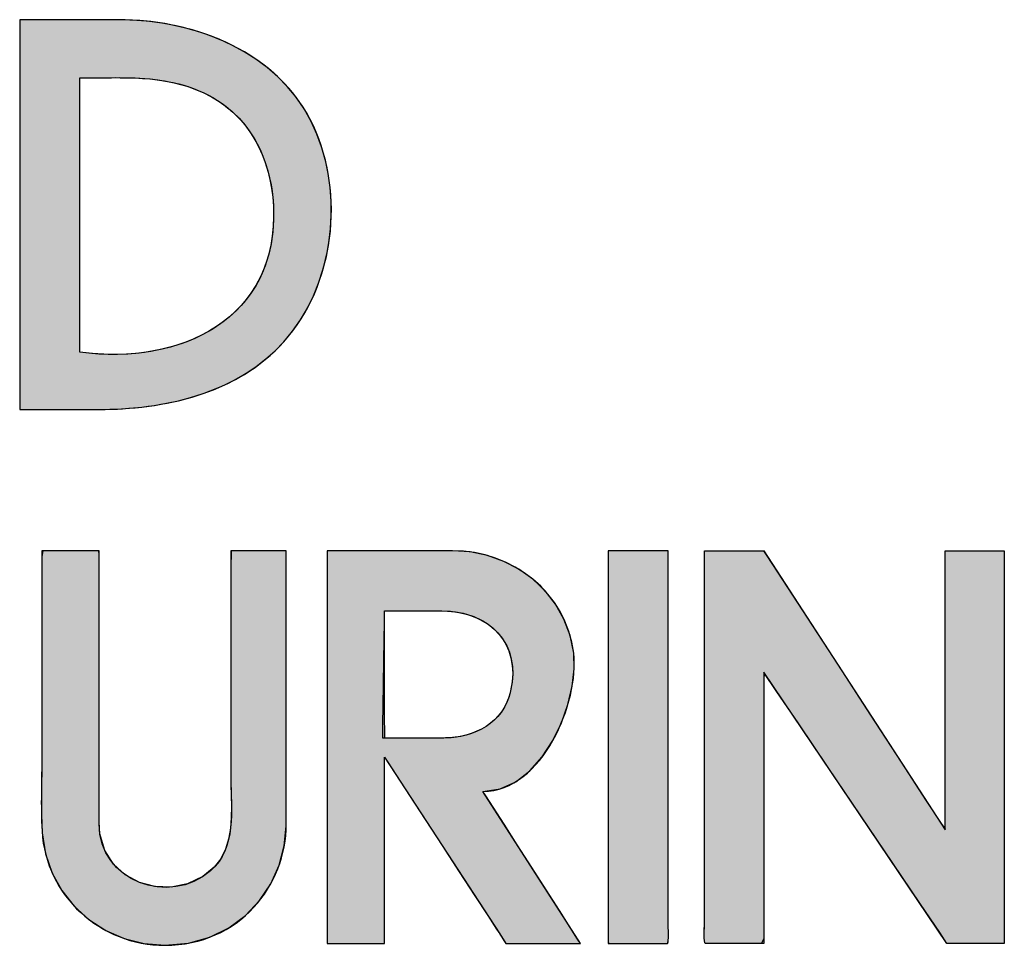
# Model space of a CAD drawing. Header units: inches. Extents: x 0 to 52.8, y 0 to 39.5.
# Tile 8 of 11: x 48.9 to 51, y 3.1 to 5.1. Entities that reach past the tile are written whole.
import ezdxf

# ---------------------------------------------------------------- set-up
doc = ezdxf.new("R2010")
doc.units = ezdxf.units.IN
doc.header["$MEASUREMENT"] = 0
doc.layers.add('Default', color=7, linetype='Continuous')

# ---------------------------------------------------------------- blocks, each defined once
blk = doc.blocks.new('block_2')
at = {"layer": 'Default', "linetype": 'Continuous'}
for points in [[(0.48348, 0.0069), (0.49641, 0.00805), (0.50815, 0.01135), (0.51863, 0.01652), (0.52775, 0.02332), (0.53543, 0.03147), (0.54159, 0.04072), (0.54614, 0.05081), (0.549, 0.06148), (0.55008, 0.07247), (0.55009, 0.07768), (0.55009, 0.09055), (0.55009, 0.10973), (0.55009, 0.13283), (0.55009, 0.15746), (0.55009, 0.18121), (0.55009, 0.2017), (0.55009, 0.21652), (0.55009, 0.22329), (0.54939, 0.22347), (0.54693, 0.22347), (0.54313, 0.22347), (0.5385, 0.22347), (0.53351, 0.22347), (0.52866, 0.22347), (0.52442, 0.22347), (0.52129, 0.22347), (0.51975, 0.22347), (0.51967, 0.21349), (0.51967, 0.19976), (0.51967, 0.18603), (0.51967, 0.1723), (0.51967, 0.15858), (0.51967, 0.14485), (0.51967, 0.13112), (0.51967, 0.11739), (0.51967, 0.10367), (0.51971, 0.09503), (0.51986, 0.08912), (0.51998, 0.08307), (0.5199, 0.07699), (0.51944, 0.07098), (0.51845, 0.06515), (0.51676, 0.0596), (0.51419, 0.05444), (0.51059, 0.04976), (0.50432, 0.04464), (0.49589, 0.04061), (0.48697, 0.03882), (0.478, 0.03913), (0.46943, 0.04143), (0.46167, 0.04559), (0.45517, 0.05149), (0.45037, 0.059), (0.4477, 0.06799), (0.44729, 0.07457), (0.44729, 0.08377), (0.44729, 0.10038), (0.44729, 0.12199), (0.44729, 0.14623), (0.44729, 0.17067), (0.44729, 0.19294), (0.44729, 0.21064), (0.44729, 0.22137), (0.44715, 0.22347), (0.44538, 0.22347), (0.44202, 0.22347), (0.43757, 0.22347), (0.43252, 0.22347), (0.42737, 0.22347), (0.42264, 0.22347), (0.41883, 0.22347), (0.41642, 0.22347), (0.41585, 0.22011), (0.41585, 0.20779), (0.41585, 0.19546), (0.41585, 0.18314), (0.41585, 0.17082), (0.41585, 0.1585), (0.41585, 0.14618), (0.41585, 0.13386), (0.41585, 0.12154), (0.41585, 0.11062), (0.41582, 0.10604), (0.41577, 0.10144), (0.4157, 0.09683), (0.41563, 0.09222), (0.41559, 0.0876), (0.41559, 0.08299), (0.41564, 0.07838), (0.41577, 0.07379), (0.41603, 0.06855), (0.41788, 0.05716), (0.42156, 0.04656), (0.42688, 0.03691), (0.43368, 0.02834), (0.44176, 0.02101), (0.45097, 0.01505), (0.4611, 0.01062), (0.472, 0.00785)], [(0.75986, 0.22347), (0.75952, 0.22347), (0.75855, 0.22347), (0.75703, 0.22347), (0.75506, 0.22347), (0.75272, 0.22347), (0.75009, 0.22347), (0.74727, 0.22347), (0.74432, 0.22347), (0.74135, 0.22347), (0.73844, 0.22347), (0.73567, 0.22347), (0.73313, 0.22347), (0.7309, 0.22347), (0.72907, 0.22347), (0.72773, 0.22347), (0.72696, 0.22347), (0.72681, 0.22321), (0.72681, 0.21955), (0.72681, 0.21198), (0.72681, 0.20106), (0.72681, 0.18734), (0.72681, 0.17139), (0.72681, 0.15376), (0.72681, 0.13502), (0.72681, 0.11571), (0.72681, 0.09641), (0.72681, 0.07766), (0.72681, 0.06004), (0.72681, 0.04409), (0.72681, 0.03037), (0.72681, 0.01944), (0.72681, 0.01187), (0.72681, 0.00821), (0.72811, 0.00795), (0.73007, 0.00795), (0.73203, 0.00795), (0.734, 0.00795), (0.73596, 0.00795), (0.73792, 0.00795), (0.73988, 0.00795), (0.74184, 0.00795), (0.7438, 0.00795), (0.74576, 0.00795), (0.74772, 0.00795), (0.74968, 0.00795), (0.75164, 0.00795), (0.75361, 0.00795), (0.75557, 0.00795), (0.75753, 0.00795), (0.75949, 0.00795), (0.75963, 0.00806), (0.75974, 0.00834), (0.75982, 0.00879), (0.75989, 0.00937), (0.75993, 0.01007), (0.75996, 0.01085), (0.75998, 0.01171), (0.75998, 0.0126), (0.75998, 0.01352), (0.75997, 0.01443), (0.75995, 0.01531), (0.75993, 0.01614), (0.75991, 0.01689), (0.75989, 0.01755), (0.75987, 0.01808), (0.75986, 0.01846), (0.75986, 0.02007), (0.75986, 0.02442), (0.75986, 0.02876), (0.75986, 0.03311), (0.75986, 0.03745), (0.75986, 0.0418), (0.75986, 0.04614), (0.75986, 0.05049), (0.75986, 0.05483), (0.75986, 0.05918), (0.75986, 0.06352), (0.75986, 0.06787), (0.75986, 0.07222), (0.75986, 0.07656), (0.75986, 0.08091), (0.75986, 0.08525), (0.75986, 0.0896), (0.75986, 0.09634), (0.75986, 0.10429), (0.75986, 0.11223), (0.75986, 0.12018), (0.75986, 0.12812), (0.75986, 0.13607), (0.75986, 0.14401), (0.75986, 0.15196), (0.75986, 0.1599), (0.75986, 0.16785), (0.75986, 0.17579), (0.75986, 0.18374), (0.75986, 0.19168), (0.75986, 0.19963), (0.75986, 0.20758), (0.75986, 0.21552)], [(0.77977, 0.22347), (0.77977, 0.20757), (0.77977, 0.19168), (0.77977, 0.17579), (0.77977, 0.1599), (0.77977, 0.144), (0.77977, 0.12811), (0.77977, 0.11222), (0.77977, 0.09633), (0.77977, 0.08524), (0.77977, 0.07655), (0.77977, 0.06786), (0.77977, 0.05917), (0.77977, 0.05048), (0.77977, 0.04179), (0.77977, 0.03309), (0.77977, 0.0244), (0.77977, 0.01844), (0.77975, 0.01753), (0.77971, 0.01613), (0.77967, 0.01442), (0.77966, 0.01259), (0.77969, 0.01084), (0.77976, 0.00935), (0.77991, 0.00832), (0.78015, 0.00793), (0.78401, 0.00793), (0.78787, 0.00793), (0.79172, 0.00793), (0.79558, 0.00793), (0.79944, 0.00793), (0.8033, 0.00793), (0.80716, 0.00793), (0.81102, 0.00793), (0.81231, 0.01064), (0.81231, 0.02342), (0.81231, 0.04392), (0.81231, 0.06906), (0.81231, 0.09574), (0.81231, 0.12087), (0.81231, 0.14137), (0.81231, 0.15415), (0.81278, 0.15616), (0.81922, 0.14664), (0.83157, 0.12837), (0.84775, 0.10444), (0.86566, 0.07793), (0.88323, 0.05194), (0.89837, 0.02955), (0.90898, 0.01385), (0.91298, 0.00793), (0.91423, 0.00793), (0.91755, 0.00793), (0.92228, 0.00793), (0.92777, 0.00793), (0.93338, 0.00793), (0.93844, 0.00793), (0.9423, 0.00793), (0.94431, 0.00793), (0.94446, 0.01185), (0.94446, 0.03035), (0.94446, 0.06002), (0.94446, 0.0964), (0.94446, 0.13501), (0.94446, 0.17138), (0.94446, 0.20105), (0.94446, 0.21955), (0.94431, 0.22347), (0.94222, 0.22347), (0.93823, 0.22347), (0.933, 0.22347), (0.92721, 0.22347), (0.92152, 0.22347), (0.91663, 0.22347), (0.9132, 0.22347), (0.91191, 0.22347), (0.91191, 0.21738), (0.91191, 0.20124), (0.91191, 0.17823), (0.91191, 0.1515), (0.91191, 0.12425), (0.91191, 0.09964), (0.91191, 0.08086), (0.91191, 0.07107), (0.9101, 0.07314), (0.90155, 0.08628), (0.88784, 0.10736), (0.87103, 0.1332), (0.85319, 0.16063), (0.83638, 0.18647), (0.82267, 0.20755), (0.81412, 0.22069), (0.81216, 0.22347), (0.81008, 0.22347), (0.80609, 0.22347), (0.80086, 0.22347), (0.79507, 0.22347), (0.78939, 0.22347), (0.78449, 0.22347), (0.78106, 0.22347)]]:
    blk.add_hatch(color=7, dxfattribs=at).paths.add_polyline_path(points)
h = blk.add_hatch(color=7, dxfattribs=at)
edge = h.paths.add_edge_path()
edge.add_spline(control_points=[(0.65814, 0.09132), (0.69081, 0.09132), (0.7112, 0.14076), (0.70795, 0.16715), (0.70388, 0.20069), (0.67434, 0.22347), (0.64133, 0.22347)], knot_values=[0, 0, 0, 0, 0.5, 0.5, 0.5, 1, 1, 1, 1], degree=3, periodic=0)
edge.add_spline(control_points=[(0.64133, 0.22347), (0.64133, 0.22347), (0.57265, 0.22347), (0.57265, 0.22347)], knot_values=[0, 0, 0, 0, 1, 1, 1, 1], degree=3, periodic=0)
edge.add_spline(control_points=[(0.57265, 0.22347), (0.57265, 0.22347), (0.57265, 0.00793), (0.57265, 0.00793)], knot_values=[0, 0, 0, 0, 1, 1, 1, 1], degree=3, periodic=0)
edge.add_spline(control_points=[(0.57265, 0.00793), (0.57265, 0.00793), (0.60413, 0.00793), (0.60413, 0.00793)], knot_values=[0, 0, 0, 0, 1, 1, 1, 1], degree=3, periodic=0)
edge.add_spline(control_points=[(0.60413, 0.00793), (0.60413, 0.00793), (0.60413, 0.11018), (0.60413, 0.11018)], knot_values=[0, 0, 0, 0, 1, 1, 1, 1], degree=3, periodic=0)
edge.add_spline(control_points=[(0.60413, 0.11018), (0.60413, 0.11018), (0.66732, 0.01311), (0.66732, 0.01311)], knot_values=[0, 0, 0, 0, 1, 1, 1, 1], degree=3, periodic=0)
edge.add_spline(control_points=[(0.66732, 0.01311), (0.66732, 0.01311), (0.67068, 0.00793), (0.67068, 0.00793)], knot_values=[0, 0, 0, 0, 1, 1, 1, 1], degree=3, periodic=0)
edge.add_spline(control_points=[(0.67068, 0.00793), (0.67068, 0.00793), (0.71164, 0.00793), (0.71164, 0.00793)], knot_values=[0, 0, 0, 0, 1, 1, 1, 1], degree=3, periodic=0)
edge.add_spline(control_points=[(0.71164, 0.00793), (0.71164, 0.00793), (0.65814, 0.09132), (0.65814, 0.09132)], knot_values=[0, 0, 0, 0, 1, 1, 1, 1], degree=3, periodic=0)
edge = h.paths.add_edge_path()
edge.add_spline(control_points=[(0.63555, 0.19042), (0.63555, 0.19042), (0.60413, 0.19042), (0.60413, 0.19042)], knot_values=[0, 0, 0, 0, 1, 1, 1, 1], degree=3, periodic=0)
edge.add_spline(control_points=[(0.60413, 0.19042), (0.60413, 0.19042), (0.60414, 0.1437), (0.60415, 0.12067)], knot_values=[0, 0, 0, 0, 1, 1, 1, 1], degree=3, periodic=0)
edge.add_spline(control_points=[(0.60415, 0.12067), (0.60992, 0.12067), (0.63661, 0.12067), (0.63661, 0.12067)], knot_values=[0, 0, 0, 0, 1, 1, 1, 1], degree=3, periodic=0)
edge.add_spline(control_points=[(0.63661, 0.12067), (0.65344, 0.12067), (0.66945, 0.12906), (0.67333, 0.14655), (0.67333, 0.14656), (0.67334, 0.14656), (0.67334, 0.14657), (0.67919, 0.17309), (0.66128, 0.19042), (0.63555, 0.19042)], knot_values=[0, 0, 0, 0, 0.333333, 0.333333, 0.333333, 0.666667, 0.666667, 0.666667, 1, 1, 1, 1], degree=3, periodic=0)
at = {"layer": 'Default', "color": 7, "linetype": 'Continuous'}
for points in [[(0.48348, 0.0069), (0.49641, 0.00805), (0.50815, 0.01135), (0.51863, 0.01652), (0.52775, 0.02332), (0.53543, 0.03147), (0.54159, 0.04072), (0.54614, 0.05081), (0.549, 0.06148), (0.55008, 0.07247), (0.55009, 0.07768), (0.55009, 0.09055), (0.55009, 0.10973), (0.55009, 0.13283), (0.55009, 0.15746), (0.55009, 0.18121), (0.55009, 0.2017), (0.55009, 0.21652), (0.55009, 0.22329), (0.54939, 0.22347), (0.54693, 0.22347), (0.54313, 0.22347), (0.5385, 0.22347), (0.53351, 0.22347), (0.52866, 0.22347), (0.52442, 0.22347), (0.52129, 0.22347), (0.51975, 0.22347), (0.51967, 0.21349), (0.51967, 0.19976), (0.51967, 0.18603), (0.51967, 0.1723), (0.51967, 0.15858), (0.51967, 0.14485), (0.51967, 0.13112), (0.51967, 0.11739), (0.51967, 0.10367), (0.51971, 0.09503), (0.51986, 0.08912), (0.51998, 0.08307), (0.5199, 0.07699), (0.51944, 0.07098), (0.51845, 0.06515), (0.51676, 0.0596), (0.51419, 0.05444), (0.51059, 0.04976), (0.50432, 0.04464), (0.49589, 0.04061), (0.48697, 0.03882), (0.478, 0.03913), (0.46943, 0.04143), (0.46167, 0.04559), (0.45517, 0.05149), (0.45037, 0.059), (0.4477, 0.06799), (0.44729, 0.07457), (0.44729, 0.08377), (0.44729, 0.10038), (0.44729, 0.12199), (0.44729, 0.14623), (0.44729, 0.17067), (0.44729, 0.19294), (0.44729, 0.21064), (0.44729, 0.22137), (0.44715, 0.22347), (0.44538, 0.22347), (0.44202, 0.22347), (0.43757, 0.22347), (0.43252, 0.22347), (0.42737, 0.22347), (0.42264, 0.22347), (0.41883, 0.22347), (0.41642, 0.22347), (0.41585, 0.22011), (0.41585, 0.20779), (0.41585, 0.19546), (0.41585, 0.18314), (0.41585, 0.17082), (0.41585, 0.1585), (0.41585, 0.14618), (0.41585, 0.13386), (0.41585, 0.12154), (0.41585, 0.11062), (0.41582, 0.10604), (0.41577, 0.10144), (0.4157, 0.09683), (0.41563, 0.09222), (0.41559, 0.0876), (0.41559, 0.08299), (0.41564, 0.07838), (0.41577, 0.07379), (0.41603, 0.06855), (0.41788, 0.05716), (0.42156, 0.04656), (0.42688, 0.03691), (0.43368, 0.02834), (0.44176, 0.02101), (0.45097, 0.01505), (0.4611, 0.01062), (0.472, 0.00785), (0.48348, 0.0069)], [(0.65814, 0.09132), (0.66756, 0.09273), (0.67617, 0.09667), (0.68392, 0.10271), (0.69072, 0.11041), (0.69651, 0.11934), (0.70123, 0.12906), (0.7048, 0.13913), (0.70715, 0.14913), (0.70823, 0.15861), (0.70795, 0.16715), (0.70599, 0.17688), (0.70263, 0.18589), (0.69801, 0.19411), (0.69225, 0.20146), (0.6855, 0.20789), (0.67787, 0.2133), (0.66951, 0.21764), (0.66055, 0.22083), (0.65111, 0.2228), (0.64133, 0.22347), (0.63941, 0.22347), (0.63419, 0.22347), (0.62649, 0.22347), (0.61715, 0.22347), (0.60699, 0.22347), (0.59682, 0.22347), (0.58748, 0.22347), (0.57979, 0.22347), (0.57457, 0.22347), (0.57265, 0.22347), (0.57265, 0.21744), (0.57265, 0.20105), (0.57265, 0.17691), (0.57265, 0.1476), (0.57265, 0.1157), (0.57265, 0.0838), (0.57265, 0.05449), (0.57265, 0.03035), (0.57265, 0.01397), (0.57265, 0.00793), (0.57353, 0.00793), (0.57592, 0.00793), (0.57945, 0.00793), (0.58373, 0.00793), (0.58839, 0.00793), (0.59304, 0.00793), (0.59733, 0.00793), (0.60085, 0.00793), (0.60324, 0.00793), (0.60413, 0.00793), (0.60413, 0.0108), (0.60413, 0.01857), (0.60413, 0.03002), (0.60413, 0.04392), (0.60413, 0.05905), (0.60413, 0.07419), (0.60413, 0.08809), (0.60413, 0.09954), (0.60413, 0.10731), (0.60413, 0.11018), (0.6059, 0.10746), (0.6107, 0.10008), (0.61778, 0.08921), (0.62637, 0.07601), (0.63572, 0.06164), (0.64507, 0.04728), (0.65367, 0.03408), (0.66075, 0.0232), (0.66555, 0.01583), (0.66732, 0.01311), (0.66741, 0.01296), (0.66767, 0.01257), (0.66804, 0.01199), (0.6685, 0.01129), (0.669, 0.01052), (0.6695, 0.00976), (0.66995, 0.00905), (0.67033, 0.00847), (0.67059, 0.00808), (0.67068, 0.00793), (0.67183, 0.00793), (0.67494, 0.00793), (0.67953, 0.00793), (0.6851, 0.00793), (0.69116, 0.00793), (0.69722, 0.00793), (0.7028, 0.00793), (0.70738, 0.00793), (0.7105, 0.00793), (0.71164, 0.00793), (0.71014, 0.01027), (0.70608, 0.01661), (0.70009, 0.02594), (0.69281, 0.03728), (0.68489, 0.04962), (0.67697, 0.06197), (0.66969, 0.07331), (0.6637, 0.08264), (0.65963, 0.08898), (0.65814, 0.09132)], [(0.75986, 0.22347), (0.75952, 0.22347), (0.75855, 0.22347), (0.75703, 0.22347), (0.75506, 0.22347), (0.75272, 0.22347), (0.75009, 0.22347), (0.74727, 0.22347), (0.74432, 0.22347), (0.74135, 0.22347), (0.73844, 0.22347), (0.73567, 0.22347), (0.73313, 0.22347), (0.7309, 0.22347), (0.72907, 0.22347), (0.72773, 0.22347), (0.72696, 0.22347), (0.72681, 0.22321), (0.72681, 0.21955), (0.72681, 0.21198), (0.72681, 0.20106), (0.72681, 0.18734), (0.72681, 0.17139), (0.72681, 0.15376), (0.72681, 0.13502), (0.72681, 0.11571), (0.72681, 0.09641), (0.72681, 0.07766), (0.72681, 0.06004), (0.72681, 0.04409), (0.72681, 0.03037), (0.72681, 0.01944), (0.72681, 0.01187), (0.72681, 0.00821), (0.72811, 0.00795), (0.73007, 0.00795), (0.73203, 0.00795), (0.734, 0.00795), (0.73596, 0.00795), (0.73792, 0.00795), (0.73988, 0.00795), (0.74184, 0.00795), (0.7438, 0.00795), (0.74576, 0.00795), (0.74772, 0.00795), (0.74968, 0.00795), (0.75164, 0.00795), (0.75361, 0.00795), (0.75557, 0.00795), (0.75753, 0.00795), (0.75949, 0.00795), (0.75963, 0.00806), (0.75974, 0.00834), (0.75982, 0.00879), (0.75989, 0.00937), (0.75993, 0.01007), (0.75996, 0.01085), (0.75998, 0.01171), (0.75998, 0.0126), (0.75998, 0.01352), (0.75997, 0.01443), (0.75995, 0.01531), (0.75993, 0.01614), (0.75991, 0.01689), (0.75989, 0.01755), (0.75987, 0.01808), (0.75986, 0.01846), (0.75986, 0.02007), (0.75986, 0.02442), (0.75986, 0.02876), (0.75986, 0.03311), (0.75986, 0.03745), (0.75986, 0.0418), (0.75986, 0.04614), (0.75986, 0.05049), (0.75986, 0.05483), (0.75986, 0.05918), (0.75986, 0.06352), (0.75986, 0.06787), (0.75986, 0.07222), (0.75986, 0.07656), (0.75986, 0.08091), (0.75986, 0.08525), (0.75986, 0.0896), (0.75986, 0.09634), (0.75986, 0.10429), (0.75986, 0.11223), (0.75986, 0.12018), (0.75986, 0.12812), (0.75986, 0.13607), (0.75986, 0.14401), (0.75986, 0.15196), (0.75986, 0.1599), (0.75986, 0.16785), (0.75986, 0.17579), (0.75986, 0.18374), (0.75986, 0.19168), (0.75986, 0.19963), (0.75986, 0.20758), (0.75986, 0.21552), (0.75986, 0.22347)], [(0.77977, 0.22347), (0.78106, 0.22347), (0.78449, 0.22347), (0.78939, 0.22347), (0.79507, 0.22347), (0.80086, 0.22347), (0.80609, 0.22347), (0.81008, 0.22347), (0.81216, 0.22347), (0.81412, 0.22069), (0.82267, 0.20755), (0.83638, 0.18647), (0.85319, 0.16063), (0.87103, 0.1332), (0.88784, 0.10736), (0.90155, 0.08628), (0.9101, 0.07314), (0.91191, 0.07107), (0.91191, 0.08086), (0.91191, 0.09964), (0.91191, 0.12425), (0.91191, 0.1515), (0.91191, 0.17823), (0.91191, 0.20124), (0.91191, 0.21738), (0.91191, 0.22347), (0.9132, 0.22347), (0.91663, 0.22347), (0.92152, 0.22347), (0.92721, 0.22347), (0.933, 0.22347), (0.93823, 0.22347), (0.94222, 0.22347), (0.94431, 0.22347), (0.94446, 0.21955), (0.94446, 0.20105), (0.94446, 0.17138), (0.94446, 0.13501), (0.94446, 0.0964), (0.94446, 0.06002), (0.94446, 0.03035), (0.94446, 0.01185), (0.94431, 0.00793), (0.9423, 0.00793), (0.93844, 0.00793), (0.93338, 0.00793), (0.92777, 0.00793), (0.92228, 0.00793), (0.91755, 0.00793), (0.91423, 0.00793), (0.91298, 0.00793), (0.90898, 0.01385), (0.89837, 0.02955), (0.88323, 0.05194), (0.86566, 0.07793), (0.84775, 0.10444), (0.83157, 0.12837), (0.81922, 0.14664), (0.81278, 0.15616), (0.81231, 0.15415), (0.81231, 0.14137), (0.81231, 0.12087), (0.81231, 0.09574), (0.81231, 0.06906), (0.81231, 0.04392), (0.81231, 0.02342), (0.81231, 0.01064), (0.81102, 0.00793), (0.80716, 0.00793), (0.8033, 0.00793), (0.79944, 0.00793), (0.79558, 0.00793), (0.79172, 0.00793), (0.78787, 0.00793), (0.78401, 0.00793), (0.78015, 0.00793), (0.77991, 0.00832), (0.77976, 0.00935), (0.77969, 0.01084), (0.77966, 0.01259), (0.77967, 0.01442), (0.77971, 0.01613), (0.77975, 0.01753), (0.77977, 0.01844), (0.77977, 0.0244), (0.77977, 0.03309), (0.77977, 0.04179), (0.77977, 0.05048), (0.77977, 0.05917), (0.77977, 0.06786), (0.77977, 0.07655), (0.77977, 0.08524), (0.77977, 0.09633), (0.77977, 0.11222), (0.77977, 0.12811), (0.77977, 0.144), (0.77977, 0.1599), (0.77977, 0.17579), (0.77977, 0.19168), (0.77977, 0.20757), (0.77977, 0.22347)], [(0.60305, 0.12067), (0.60307, 0.1214), (0.6031, 0.12345), (0.60315, 0.12664), (0.60321, 0.1308), (0.60329, 0.13574), (0.60337, 0.14128), (0.60346, 0.14725), (0.60356, 0.15345), (0.60365, 0.15972), (0.60375, 0.16587), (0.60384, 0.17171), (0.60392, 0.17707), (0.60399, 0.18177), (0.60405, 0.18563), (0.6041, 0.18846), (0.60412, 0.19009), (0.60416, 0.19042), (0.6047, 0.19042), (0.6058, 0.19042), (0.60739, 0.19042), (0.60939, 0.19042), (0.61172, 0.19042), (0.61429, 0.19042), (0.61702, 0.19042), (0.61984, 0.19042), (0.62265, 0.19042), (0.62539, 0.19042), (0.62796, 0.19042), (0.63028, 0.19042), (0.63228, 0.19042), (0.63388, 0.19042), (0.63498, 0.19042), (0.63552, 0.19042), (0.6386, 0.19033), (0.64302, 0.1899), (0.64724, 0.18912), (0.65123, 0.18799), (0.65498, 0.18652), (0.65846, 0.18473), (0.66165, 0.18262), (0.66454, 0.18021), (0.6671, 0.1775), (0.66932, 0.17452), (0.67116, 0.17126), (0.67262, 0.16774), (0.67367, 0.16396), (0.67428, 0.15995), (0.67445, 0.15571), (0.67414, 0.15124), (0.67334, 0.14657), (0.67334, 0.14657), (0.67334, 0.14657), (0.67334, 0.14657), (0.67334, 0.14656), (0.67334, 0.14656), (0.67334, 0.14656), (0.67333, 0.14656), (0.67333, 0.14656), (0.67333, 0.14656), (0.67333, 0.14656), (0.67333, 0.14656), (0.67333, 0.14655), (0.67333, 0.14655), (0.67333, 0.14655), (0.67333, 0.14655), (0.67333, 0.14655), (0.67308, 0.14551), (0.67217, 0.14252), (0.67102, 0.13974), (0.66963, 0.13714), (0.66804, 0.13474), (0.66625, 0.13253), (0.66427, 0.13052), (0.66213, 0.12869), (0.65983, 0.12705), (0.65739, 0.12561), (0.65482, 0.12435), (0.65214, 0.12327), (0.64937, 0.12239), (0.64652, 0.12169), (0.6436, 0.12117), (0.64063, 0.12083), (0.63762, 0.12068), (0.63645, 0.12067), (0.63567, 0.12067), (0.63431, 0.12067), (0.63245, 0.12067), (0.63019, 0.12067), (0.62761, 0.12067), (0.6248, 0.12067), (0.62184, 0.12067), (0.61883, 0.12067), (0.61584, 0.12067), (0.61297, 0.12067), (0.6103, 0.12067), (0.60793, 0.12067), (0.60592, 0.12067), (0.60439, 0.12067), (0.6034, 0.12067), (0.60305, 0.12067)]]:
    blk.add_lwpolyline(points, close=True, dxfattribs=at)
for points, knots in [([(0.41585, 0.22347), (0.41585, 0.18612), (0.41585, 0.14879), (0.41585, 0.11146), (0.41585, 0.09759), (0.41517, 0.08349), (0.41596, 0.06962), (0.41806, 0.03386), (0.448, 0.0069), (0.48348, 0.0069)], [0, 0, 0, 0, 0.333333, 0.333333, 0.333333, 0.666667, 0.666667, 0.666667, 1, 1, 1, 1]), ([(0.51967, 0.22347), (0.51967, 0.18187), (0.51967, 0.14027), (0.51967, 0.09867), (0.51967, 0.08159), (0.52294, 0.0603), (0.50856, 0.04782), (0.48589, 0.02815), (0.44729, 0.0419), (0.44729, 0.07348)], [0, 0, 0, 0, 0.333333, 0.333333, 0.333333, 0.666667, 0.666667, 0.666667, 1, 1, 1, 1]), ([(0.65814, 0.09132), (0.69081, 0.09132), (0.7112, 0.14076), (0.70795, 0.16715), (0.70388, 0.20069), (0.67434, 0.22347), (0.64133, 0.22347)], [0, 0, 0, 0, 0.5, 0.5, 0.5, 1, 1, 1, 1]), ([(0.72681, 0.00795), (0.7377, 0.00795), (0.74859, 0.00795), (0.75949, 0.00795), (0.76031, 0.00795), (0.75986, 0.01761), (0.75986, 0.01862), (0.75986, 0.04276), (0.75986, 0.06691), (0.75986, 0.09104), (0.75986, 0.13519), (0.75986, 0.17931), (0.75986, 0.22347)], [0, 0, 0, 0, 0.25, 0.25, 0.25, 0.5, 0.5, 0.5, 0.75, 0.75, 0.75, 1, 1, 1, 1]), ([(0.81231, 0.00793), (0.80158, 0.00793), (0.79087, 0.00793), (0.78015, 0.00793), (0.77935, 0.00793), (0.77977, 0.01761), (0.77977, 0.0186), (0.77977, 0.04275), (0.77977, 0.0669), (0.77977, 0.09103), (0.77977, 0.13518), (0.77977, 0.17931), (0.77977, 0.22347)], [0, 0, 0, 0, 0.25, 0.25, 0.25, 0.5, 0.5, 0.5, 0.75, 0.75, 0.75, 1, 1, 1, 1]), ([(0.63555, 0.19042), (0.66128, 0.19042), (0.67919, 0.17309), (0.67334, 0.14657), (0.67334, 0.14656), (0.67333, 0.14656), (0.67333, 0.14655), (0.66945, 0.12906), (0.65344, 0.12067), (0.63661, 0.12067)], [0, 0, 0, 0, 0.333333, 0.333333, 0.333333, 0.666667, 0.666667, 0.666667, 1, 1, 1, 1])]:
    blk.add_open_spline(points, degree=3, knots=knots, dxfattribs=at)
for points in [[(0.44729, 0.22347), (0.44729, 0.22347), (0.41585, 0.22347), (0.41585, 0.22347)], [(0.44729, 0.07348), (0.44729, 0.07348), (0.44729, 0.22347), (0.44729, 0.22347)], [(0.55009, 0.22347), (0.55009, 0.22347), (0.51967, 0.22347), (0.51967, 0.22347)], [(0.55009, 0.07348), (0.55009, 0.07348), (0.55009, 0.22347), (0.55009, 0.22347)], [(0.64133, 0.22347), (0.64133, 0.22347), (0.57265, 0.22347), (0.57265, 0.22347)], [(0.57265, 0.22347), (0.57265, 0.22347), (0.57265, 0.00793), (0.57265, 0.00793)], [(0.75986, 0.22347), (0.75986, 0.22347), (0.72681, 0.22347), (0.72681, 0.22347)], [(0.72681, 0.22347), (0.72681, 0.22347), (0.72681, 0.00795), (0.72681, 0.00795)], [(0.77977, 0.22347), (0.77977, 0.22347), (0.81231, 0.22347), (0.81231, 0.22347)], [(0.81231, 0.22347), (0.81231, 0.22347), (0.91191, 0.07035), (0.91191, 0.07035)], [(0.91191, 0.07035), (0.91191, 0.07035), (0.91191, 0.22347), (0.91191, 0.22347)], [(0.91191, 0.22347), (0.91191, 0.22347), (0.94446, 0.22347), (0.94446, 0.22347)], [(0.94446, 0.22347), (0.94446, 0.22347), (0.94446, 0.00793), (0.94446, 0.00793)], [(0.60415, 0.12067), (0.60414, 0.1437), (0.60413, 0.19042), (0.60413, 0.19042)], [(0.60413, 0.19042), (0.60413, 0.19042), (0.63555, 0.19042), (0.63555, 0.19042)], [(0.91298, 0.00793), (0.91298, 0.00793), (0.81231, 0.15686), (0.81231, 0.15686)], [(0.81231, 0.15686), (0.81231, 0.15686), (0.81231, 0.00793), (0.81231, 0.00793)], [(0.63661, 0.12067), (0.63661, 0.12067), (0.60992, 0.12067), (0.60415, 0.12067)], [(0.60413, 0.00793), (0.60413, 0.00793), (0.60413, 0.11018), (0.60413, 0.11018)], [(0.60413, 0.11018), (0.60413, 0.11018), (0.66732, 0.01311), (0.66732, 0.01311)], [(0.71164, 0.00793), (0.71164, 0.00793), (0.65814, 0.09132), (0.65814, 0.09132)], [(0.48348, 0.0069), (0.52437, 0.0069), (0.55009, 0.03994), (0.55009, 0.07348)], [(0.66732, 0.01311), (0.66732, 0.01311), (0.67068, 0.00793), (0.67068, 0.00793)], [(0.57265, 0.00793), (0.57265, 0.00793), (0.60413, 0.00793), (0.60413, 0.00793)], [(0.67068, 0.00793), (0.67068, 0.00793), (0.71164, 0.00793), (0.71164, 0.00793)], [(0.94446, 0.00793), (0.94446, 0.00793), (0.91298, 0.00793), (0.91298, 0.00793)]]:
    blk.add_open_spline(points, degree=3, dxfattribs=at)
blk = doc.blocks.new('Block1')
at = {"layer": 'Default', "linetype": 'Continuous'}
h = blk.add_hatch(color=7, dxfattribs=at)
h.paths.add_polyline_path([(2.6417, 1.03775), (2.64647, 1.04355), (2.65077, 1.04971), (2.65458, 1.05619), (2.65792, 1.06295), (2.66077, 1.06996), (2.66314, 1.07717), (2.66503, 1.08454), (2.66642, 1.09204), (2.66733, 1.09962), (2.66775, 1.10725), (2.66768, 1.11488), (2.66711, 1.12247), (2.66604, 1.12999), (2.66448, 1.13739), (2.66242, 1.14464), (2.65986, 1.15169), (2.65671, 1.15867), (2.65285, 1.16555), (2.64845, 1.17195), (2.64356, 1.17788), (2.63821, 1.18333), (2.63245, 1.18832), (2.62632, 1.19285), (2.61985, 1.19693), (2.61308, 1.20057), (2.60606, 1.20377), (2.59883, 1.20653), (2.59143, 1.20888), (2.58388, 1.2108), (2.57625, 1.21232), (2.56856, 1.21343), (2.56085, 1.21414), (2.55317, 1.21446), (2.55037, 1.21448), (2.54911, 1.21448), (2.54692, 1.21448), (2.54393, 1.21448), (2.54029, 1.21448), (2.53613, 1.21448), (2.5316, 1.21448), (2.52684, 1.21448), (2.52199, 1.21448), (2.51718, 1.21448), (2.51256, 1.21448), (2.50826, 1.21448), (2.50443, 1.21448), (2.50121, 1.21448), (2.49874, 1.21448), (2.49715, 1.21448), (2.49659, 1.21448), (2.49659, 1.21227), (2.49659, 1.20598), (2.49659, 1.19618), (2.49659, 1.18343), (2.49659, 1.16827), (2.49659, 1.15127), (2.49659, 1.13296), (2.49659, 1.11393), (2.49659, 1.0947), (2.49659, 1.07585), (2.49659, 1.05792), (2.49659, 1.04146), (2.49659, 1.02704), (2.49659, 1.01521), (2.49659, 1.00653), (2.49659, 1.00154), (2.49664, 1.00054), (2.49736, 1.00054), (2.49885, 1.00054), (2.50101, 1.00054), (2.50371, 1.00054), (2.50685, 1.00054), (2.51033, 1.00054), (2.51402, 1.00054), (2.51783, 1.00054), (2.52163, 1.00054), (2.52533, 1.00054), (2.5288, 1.00054), (2.53195, 1.00054), (2.53465, 1.00054), (2.5368, 1.00054), (2.5383, 1.00054), (2.53902, 1.00054), (2.54352, 1.00058), (2.55024, 1.0008), (2.55698, 1.00124), (2.56373, 1.0019), (2.57046, 1.0028), (2.57715, 1.00395), (2.58378, 1.00538), (2.59032, 1.00709), (2.59676, 1.00909), (2.60306, 1.01142), (2.60922, 1.01407), (2.6152, 1.01707), (2.62098, 1.02042), (2.62654, 1.02416), (2.63187, 1.02828), (2.63693, 1.03281)])
h.paths.add_polyline_path([(2.52963, 1.1825), (2.52963, 1.18179), (2.52963, 1.17976), (2.52963, 1.17651), (2.52963, 1.17217), (2.52963, 1.16685), (2.52963, 1.16065), (2.52963, 1.15371), (2.52963, 1.14613), (2.52963, 1.13803), (2.52963, 1.12953), (2.52963, 1.12073), (2.52963, 1.11177), (2.52963, 1.10274), (2.52963, 1.09378), (2.52963, 1.08498), (2.52963, 1.07648), (2.52963, 1.06838), (2.52963, 1.0608), (2.52963, 1.05386), (2.52963, 1.04767), (2.52963, 1.04234), (2.52963, 1.038), (2.52963, 1.03475), (2.52963, 1.03272), (2.52963, 1.03202), (2.53628, 1.03128), (2.54289, 1.03086), (2.54944, 1.03077), (2.55591, 1.03099), (2.56228, 1.03154), (2.56854, 1.03242), (2.57464, 1.03361), (2.58059, 1.03514), (2.58635, 1.03699), (2.5919, 1.03918), (2.59722, 1.04169), (2.6023, 1.04453), (2.6071, 1.04771), (2.61161, 1.05122), (2.61581, 1.05506), (2.61968, 1.05924), (2.62319, 1.06376), (2.62633, 1.06861), (2.62906, 1.0738), (2.63138, 1.07934), (2.63326, 1.08521), (2.63468, 1.09143), (2.63561, 1.09799), (2.63605, 1.1049), (2.63595, 1.11216), (2.63574, 1.11534), (2.63543, 1.11849), (2.635, 1.12162), (2.63447, 1.12471), (2.63383, 1.12776), (2.63308, 1.13077), (2.63222, 1.13374), (2.63125, 1.13666), (2.63017, 1.13952), (2.62898, 1.14232), (2.62767, 1.14506), (2.62625, 1.14773), (2.62472, 1.15033), (2.62308, 1.15286), (2.62132, 1.15531), (2.61945, 1.15767), (2.61746, 1.15995), (2.61535, 1.16213), (2.61313, 1.16422), (2.61079, 1.16621), (2.60834, 1.16809), (2.60576, 1.16987), (2.60307, 1.17153), (2.60026, 1.17308), (2.59732, 1.17451), (2.59469, 1.17566), (2.59205, 1.1767), (2.5894, 1.17764), (2.58675, 1.17847), (2.58409, 1.17921), (2.58143, 1.17987), (2.57876, 1.18043), (2.57609, 1.18092), (2.57342, 1.18133), (2.57073, 1.18168), (2.56804, 1.18197), (2.56535, 1.18219), (2.56264, 1.18237), (2.55993, 1.1825), (2.55722, 1.18259), (2.55449, 1.18265), (2.55176, 1.18267), (2.54902, 1.18268), (2.54628, 1.18266), (2.54352, 1.18263), (2.54076, 1.1826), (2.53799, 1.18256), (2.53521, 1.18253), (2.53243, 1.1825)])
at = {"layer": 'Default', "color": 7, "linetype": 'Continuous'}
for points in [[(2.6417, 1.03775), (2.64647, 1.04355), (2.65077, 1.04971), (2.65458, 1.05619), (2.65792, 1.06295), (2.66077, 1.06996), (2.66314, 1.07717), (2.66503, 1.08454), (2.66642, 1.09204), (2.66733, 1.09962), (2.66775, 1.10725), (2.66768, 1.11488), (2.66711, 1.12247), (2.66604, 1.12999), (2.66448, 1.13739), (2.66242, 1.14464), (2.65986, 1.15169), (2.65671, 1.15867), (2.65285, 1.16555), (2.64845, 1.17195), (2.64356, 1.17788), (2.63821, 1.18333), (2.63245, 1.18832), (2.62632, 1.19285), (2.61985, 1.19693), (2.61308, 1.20057), (2.60606, 1.20377), (2.59883, 1.20653), (2.59143, 1.20888), (2.58388, 1.2108), (2.57625, 1.21232), (2.56856, 1.21343), (2.56085, 1.21414), (2.55317, 1.21446), (2.55037, 1.21448), (2.54911, 1.21448), (2.54692, 1.21448), (2.54393, 1.21448), (2.54029, 1.21448), (2.53613, 1.21448), (2.5316, 1.21448), (2.52684, 1.21448), (2.52199, 1.21448), (2.51718, 1.21448), (2.51256, 1.21448), (2.50826, 1.21448), (2.50443, 1.21448), (2.50121, 1.21448), (2.49874, 1.21448), (2.49715, 1.21448), (2.49659, 1.21448), (2.49659, 1.21227), (2.49659, 1.20598), (2.49659, 1.19618), (2.49659, 1.18343), (2.49659, 1.16827), (2.49659, 1.15127), (2.49659, 1.13296), (2.49659, 1.11393), (2.49659, 1.0947), (2.49659, 1.07585), (2.49659, 1.05792), (2.49659, 1.04146), (2.49659, 1.02704), (2.49659, 1.01521), (2.49659, 1.00653), (2.49659, 1.00154), (2.49664, 1.00054), (2.49736, 1.00054), (2.49885, 1.00054), (2.50101, 1.00054), (2.50371, 1.00054), (2.50685, 1.00054), (2.51033, 1.00054), (2.51402, 1.00054), (2.51783, 1.00054), (2.52163, 1.00054), (2.52533, 1.00054), (2.5288, 1.00054), (2.53195, 1.00054), (2.53465, 1.00054), (2.5368, 1.00054), (2.5383, 1.00054), (2.53902, 1.00054), (2.54352, 1.00058), (2.55024, 1.0008), (2.55698, 1.00124), (2.56373, 1.0019), (2.57046, 1.0028), (2.57715, 1.00395), (2.58378, 1.00538), (2.59032, 1.00709), (2.59676, 1.00909), (2.60306, 1.01142), (2.60922, 1.01407), (2.6152, 1.01707), (2.62098, 1.02042), (2.62654, 1.02416), (2.63187, 1.02828), (2.63693, 1.03281), (2.6417, 1.03775)], [(2.52963, 1.1825), (2.53243, 1.1825), (2.53521, 1.18253), (2.53799, 1.18256), (2.54076, 1.1826), (2.54352, 1.18263), (2.54628, 1.18266), (2.54902, 1.18268), (2.55176, 1.18267), (2.55449, 1.18265), (2.55722, 1.18259), (2.55993, 1.1825), (2.56264, 1.18237), (2.56535, 1.18219), (2.56804, 1.18197), (2.57073, 1.18168), (2.57342, 1.18133), (2.57609, 1.18092), (2.57876, 1.18043), (2.58143, 1.17987), (2.58409, 1.17921), (2.58675, 1.17847), (2.5894, 1.17764), (2.59205, 1.1767), (2.59469, 1.17566), (2.59732, 1.17451), (2.60026, 1.17308), (2.60307, 1.17153), (2.60576, 1.16987), (2.60834, 1.16809), (2.61079, 1.16621), (2.61313, 1.16422), (2.61535, 1.16213), (2.61746, 1.15995), (2.61945, 1.15767), (2.62132, 1.15531), (2.62308, 1.15286), (2.62472, 1.15033), (2.62625, 1.14773), (2.62767, 1.14506), (2.62898, 1.14232), (2.63017, 1.13952), (2.63125, 1.13666), (2.63222, 1.13374), (2.63308, 1.13077), (2.63383, 1.12776), (2.63447, 1.12471), (2.635, 1.12162), (2.63543, 1.11849), (2.63574, 1.11534), (2.63595, 1.11216), (2.63605, 1.1049), (2.63561, 1.09799), (2.63468, 1.09143), (2.63326, 1.08521), (2.63138, 1.07934), (2.62906, 1.0738), (2.62633, 1.06861), (2.62319, 1.06376), (2.61968, 1.05924), (2.61581, 1.05506), (2.61161, 1.05122), (2.6071, 1.04771), (2.6023, 1.04453), (2.59722, 1.04169), (2.5919, 1.03918), (2.58635, 1.03699), (2.58059, 1.03514), (2.57464, 1.03361), (2.56854, 1.03242), (2.56228, 1.03154), (2.55591, 1.03099), (2.54944, 1.03077), (2.54289, 1.03086), (2.53628, 1.03128), (2.52963, 1.03202), (2.52963, 1.03272), (2.52963, 1.03475), (2.52963, 1.038), (2.52963, 1.04234), (2.52963, 1.04767), (2.52963, 1.05386), (2.52963, 1.0608), (2.52963, 1.06838), (2.52963, 1.07648), (2.52963, 1.08498), (2.52963, 1.09378), (2.52963, 1.10274), (2.52963, 1.11177), (2.52963, 1.12073), (2.52963, 1.12953), (2.52963, 1.13803), (2.52963, 1.14613), (2.52963, 1.15371), (2.52963, 1.16065), (2.52963, 1.16685), (2.52963, 1.17217), (2.52963, 1.17651), (2.52963, 1.17976), (2.52963, 1.18179), (2.52963, 1.1825)]]:
    blk.add_lwpolyline(points, close=True, dxfattribs=at)
for points in [[(2.55063, 1.21448), (2.55063, 1.21448), (2.49659, 1.21448), (2.49659, 1.21448)], [(2.49659, 1.21448), (2.49659, 1.21448), (2.49659, 1.00054), (2.49659, 1.00054)], [(2.52963, 1.03202), (2.52963, 1.03202), (2.52963, 1.1825), (2.52963, 1.1825)], [(2.53907, 1.00054), (2.57606, 1.00054), (2.61601, 1.00907), (2.6417, 1.03775)], [(2.49659, 1.00054), (2.49659, 1.00054), (2.53907, 1.00054), (2.53907, 1.00054)]]:
    blk.add_open_spline(points, degree=3, dxfattribs=at)
for points, knots in [([(2.6417, 1.03775), (2.66952, 1.06887), (2.67537, 1.11862), (2.65787, 1.15626), (2.63904, 1.19678), (2.59301, 1.21448), (2.55063, 1.21448)], [0, 0, 0, 0, 0.5, 0.5, 0.5, 1, 1, 1, 1]), ([(2.52963, 1.1825), (2.55297, 1.1825), (2.57536, 1.1846), (2.59732, 1.17451), (2.62227, 1.16314), (2.63465, 1.13875), (2.63595, 1.11216), (2.63898, 1.05027), (2.58512, 1.02455), (2.52963, 1.03202)], [0, 0, 0, 0, 0.333333, 0.333333, 0.333333, 0.666667, 0.666667, 0.666667, 1, 1, 1, 1])]:
    blk.add_open_spline(points, degree=3, knots=knots, dxfattribs=at)
at = {"layer": 'Default', "color": 7}
blk.add_blockref('block_2', (2.0929, 0.69957), dxfattribs=at)
blk = doc.blocks.new('Block13')
at = {"layer": 'Default', "color": 7}
blk.add_blockref('Block1', (0.03706, 0.08409), dxfattribs=at)
blk = doc.blocks.new('Block11')
at = {"layer": 'Default', "color": 7}
blk.add_blockref('Block13', (0, 0), dxfattribs=at)
blk = doc.blocks.new('Block10')
at = {"layer": 'Default', "color": 7}
blk.add_blockref('Block11', (0, 0), dxfattribs=at)
blk = doc.blocks.new('Block2')
at = {"layer": 'Default', "color": 7, "xscale": 15, "yscale": 15, "zscale": 15}
blk.add_blockref('Block10', (-52.744, 0), dxfattribs=at)
blk = doc.blocks.new('Block222')
at = {"layer": 'Default', "color": 7}
blk.add_blockref('Block2', (106.5784, -49.5033), dxfattribs=at)

msp = doc.modelspace()

# ---------------------------------------------------------------- block references
at = {"layer": 'Default', "color": 7, "xscale": 0.2640676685, "yscale": 0.2640676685, "zscale": 0.2640676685}
msp.add_blockref('Block222', (24.6051, 13.0777), dxfattribs=at)

doc.saveas('drawing.dxf')
